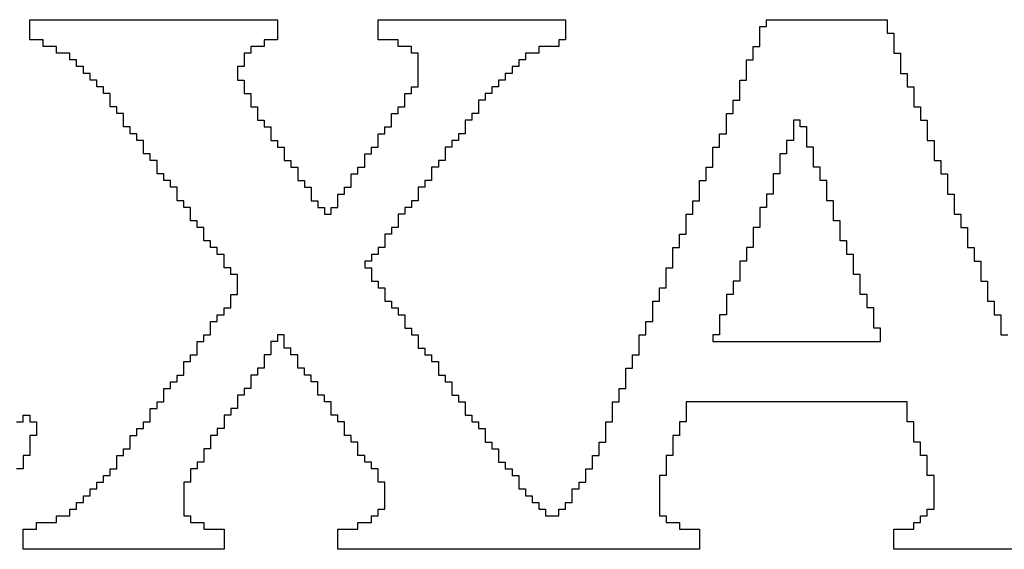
# Model space of a CAD drawing. Header units: inches. Extents: x -2.3 to 12.7, y -2.8 to 6.7.
# Tile 164 of 171: x 10.8177 to 10.9647, y -0.8869 to -0.8079. Entities that reach past the tile are written whole.
import ezdxf

# ---------------------------------------------------------------- set-up
doc = ezdxf.new("R2010")
doc.units = ezdxf.units.IN
doc.header["$MEASUREMENT"] = 0
doc.layers.add('M10 Fab Notes', color=56, linetype='Continuous')

msp = doc.modelspace()

# ---------------------------------------------------------------- linework, layer by layer
at = {"layer": 'M10 Fab Notes'}
for p, q in [((10.81924, -0.8089), (10.81924, -0.8079)), ((10.81924, -0.8079), (10.85624, -0.8079)), ((10.85624, -0.8079), (10.85624, -0.8089)), ((10.87124, -0.8089), (10.87124, -0.8079)), ((10.87124, -0.8079), (10.89924, -0.8079)), ((10.89924, -0.8079), (10.89924, -0.8089)), ((10.92924, -0.8089), (10.92924, -0.8079)), ((10.92924, -0.8079), (10.94724, -0.8079)), ((10.94724, -0.8079), (10.94724, -0.8089)), ((10.81924, -0.8099), (10.81924, -0.8089)), ((10.81924, -0.8109), (10.81924, -0.8099)), ((10.85624, -0.8089), (10.85624, -0.8099)), ((10.85624, -0.8099), (10.85624, -0.8109)), ((10.87124, -0.8099), (10.87124, -0.8089)), ((10.87124, -0.8109), (10.87124, -0.8099)), ((10.89924, -0.8089), (10.89924, -0.8099)), ((10.89924, -0.8099), (10.89924, -0.8109)), ((10.92824, -0.8099), (10.92824, -0.8089)), ((10.92824, -0.8089), (10.92924, -0.8089)), ((10.92824, -0.8109), (10.92824, -0.8099)), ((10.94724, -0.8089), (10.94724, -0.8099)), ((10.94724, -0.8099), (10.94824, -0.8099)), ((10.94824, -0.8099), (10.94824, -0.8109)), ((10.82124, -0.8109), (10.81924, -0.8109)), ((10.82124, -0.8119), (10.82124, -0.8109)), ((10.85624, -0.8109), (10.85424, -0.8109)), ((10.85424, -0.8109), (10.85424, -0.8119)), ((10.87424, -0.8109), (10.87124, -0.8109)), ((10.87424, -0.8119), (10.87424, -0.8109)), ((10.89924, -0.8109), (10.89824, -0.8109)), ((10.89824, -0.8109), (10.89824, -0.8119)), ((10.92824, -0.8119), (10.92824, -0.8109)), ((10.94824, -0.8109), (10.94824, -0.8119)), ((10.82324, -0.8119), (10.82124, -0.8119)), ((10.82324, -0.8129), (10.82324, -0.8119)), ((10.82524, -0.8129), (10.82324, -0.8129)), ((10.82524, -0.8139), (10.82524, -0.8129)), ((10.85224, -0.8129), (10.85124, -0.8129)), ((10.85124, -0.8129), (10.85124, -0.8139)), ((10.85424, -0.8119), (10.85224, -0.8119)), ((10.85224, -0.8119), (10.85224, -0.8129)), ((10.87624, -0.8119), (10.87424, -0.8119)), ((10.87624, -0.8129), (10.87624, -0.8119)), ((10.87724, -0.8129), (10.87624, -0.8129)), ((10.87724, -0.8139), (10.87724, -0.8129)), ((10.89524, -0.8129), (10.89324, -0.8129)), ((10.89324, -0.8129), (10.89324, -0.8139)), ((10.89824, -0.8119), (10.89524, -0.8119)), ((10.89524, -0.8119), (10.89524, -0.8129)), ((10.92724, -0.8129), (10.92724, -0.8119)), ((10.92724, -0.8119), (10.92824, -0.8119)), ((10.92724, -0.8139), (10.92724, -0.8129)), ((10.94824, -0.8119), (10.94824, -0.8129)), ((10.94824, -0.8129), (10.94924, -0.8129)), ((10.94924, -0.8129), (10.94924, -0.8139)), ((10.82624, -0.8139), (10.82524, -0.8139)), ((10.82624, -0.8149), (10.82624, -0.8139)), ((10.85124, -0.8139), (10.85124, -0.8149)), ((10.87724, -0.8149), (10.87724, -0.8139)), ((10.89324, -0.8139), (10.89224, -0.8139)), ((10.89224, -0.8139), (10.89224, -0.8149)), ((10.92624, -0.8149), (10.92624, -0.8139)), ((10.92624, -0.8139), (10.92724, -0.8139)), ((10.94924, -0.8139), (10.94924, -0.8149)), ((10.82724, -0.8149), (10.82624, -0.8149)), ((10.82724, -0.8159), (10.82724, -0.8149)), ((10.85124, -0.8149), (10.85024, -0.8149)), ((10.85024, -0.8149), (10.85024, -0.8159)), ((10.87724, -0.8159), (10.87724, -0.8149)), ((10.89224, -0.8149), (10.89124, -0.8149)), ((10.89124, -0.8149), (10.89124, -0.8159)), ((10.92624, -0.8159), (10.92624, -0.8149)), ((10.94924, -0.8149), (10.94924, -0.8159)), ((10.82824, -0.8159), (10.82724, -0.8159)), ((10.82824, -0.8169), (10.82824, -0.8159)), ((10.82924, -0.8169), (10.82824, -0.8169)), ((10.82924, -0.8179), (10.82924, -0.8169)), ((10.85024, -0.8159), (10.85024, -0.8169)), ((10.85024, -0.8169), (10.85124, -0.8169)), ((10.85124, -0.8169), (10.85124, -0.8179)), ((10.87724, -0.8169), (10.87724, -0.8159)), ((10.87724, -0.8179), (10.87724, -0.8169)), ((10.89024, -0.8169), (10.88924, -0.8169)), ((10.88924, -0.8169), (10.88924, -0.8179)), ((10.89124, -0.8159), (10.89024, -0.8159)), ((10.89024, -0.8159), (10.89024, -0.8169)), ((10.92524, -0.8179), (10.92524, -0.8169)), ((10.92524, -0.8169), (10.92624, -0.8169)), ((10.92624, -0.8169), (10.92624, -0.8159)), ((10.94924, -0.8159), (10.95024, -0.8159)), ((10.95024, -0.8159), (10.95024, -0.8169)), ((10.95024, -0.8169), (10.95024, -0.8179)), ((10.83024, -0.8179), (10.82924, -0.8179)), ((10.83024, -0.8189), (10.83024, -0.8179)), ((10.85124, -0.8179), (10.85124, -0.8189)), ((10.87624, -0.8189), (10.87624, -0.8179)), ((10.87624, -0.8179), (10.87724, -0.8179)), ((10.88924, -0.8179), (10.88824, -0.8179)), ((10.88824, -0.8179), (10.88824, -0.8189)), ((10.92524, -0.8189), (10.92524, -0.8179)), ((10.95024, -0.8179), (10.95124, -0.8179)), ((10.95124, -0.8179), (10.95124, -0.8189)), ((10.83124, -0.8189), (10.83024, -0.8189)), ((10.83124, -0.8199), (10.83124, -0.8189)), ((10.83124, -0.8209), (10.83124, -0.8199)), ((10.85124, -0.8189), (10.85224, -0.8189)), ((10.85224, -0.8189), (10.85224, -0.8199)), ((10.85224, -0.8199), (10.85224, -0.8209)), ((10.87524, -0.8199), (10.87524, -0.8189)), ((10.87524, -0.8189), (10.87624, -0.8189)), ((10.87524, -0.8209), (10.87524, -0.8199)), ((10.88724, -0.8199), (10.88624, -0.8199)), ((10.88624, -0.8199), (10.88624, -0.8209)), ((10.88824, -0.8189), (10.88724, -0.8189)), ((10.88724, -0.8189), (10.88724, -0.8199)), ((10.92424, -0.8209), (10.92424, -0.8199)), ((10.92424, -0.8199), (10.92524, -0.8199)), ((10.92524, -0.8199), (10.92524, -0.8189)), ((10.95124, -0.8189), (10.95124, -0.8199)), ((10.95124, -0.8199), (10.95124, -0.8209)), ((10.83224, -0.8209), (10.83124, -0.8209)), ((10.83224, -0.8219), (10.83224, -0.8209)), ((10.85224, -0.8209), (10.85324, -0.8209)), ((10.85324, -0.8209), (10.85324, -0.8219)), ((10.87424, -0.8219), (10.87424, -0.8209)), ((10.87424, -0.8209), (10.87524, -0.8209)), ((10.88624, -0.8209), (10.88624, -0.8219)), ((10.92424, -0.8219), (10.92424, -0.8209)), ((10.95124, -0.8209), (10.95224, -0.8209)), ((10.95224, -0.8209), (10.95224, -0.8219)), ((10.83324, -0.8219), (10.83224, -0.8219)), ((10.83324, -0.8229), (10.83324, -0.8219)), ((10.83324, -0.8239), (10.83324, -0.8229)), ((10.85324, -0.8219), (10.85324, -0.8229)), ((10.85324, -0.8229), (10.85424, -0.8229)), ((10.85424, -0.8229), (10.85424, -0.8239)), ((10.87324, -0.8229), (10.87324, -0.8219)), ((10.87324, -0.8219), (10.87424, -0.8219)), ((10.87324, -0.8239), (10.87324, -0.8229)), ((10.88524, -0.8229), (10.88424, -0.8229)), ((10.88424, -0.8229), (10.88424, -0.8239)), ((10.88624, -0.8219), (10.88524, -0.8219)), ((10.88524, -0.8219), (10.88524, -0.8229)), ((10.92324, -0.8229), (10.92324, -0.8219)), ((10.92324, -0.8219), (10.92424, -0.8219)), ((10.92324, -0.8239), (10.92324, -0.8229)), ((10.93424, -0.8229), (10.93324, -0.8229)), ((10.93324, -0.8229), (10.93324, -0.8239)), ((10.93424, -0.8239), (10.93424, -0.8229)), ((10.95224, -0.8219), (10.95224, -0.8229)), ((10.95224, -0.8229), (10.95324, -0.8229)), ((10.95324, -0.8229), (10.95324, -0.8239)), ((10.83424, -0.8239), (10.83324, -0.8239)), ((10.83424, -0.8249), (10.83424, -0.8239)), ((10.85424, -0.8239), (10.85524, -0.8239)), ((10.85524, -0.8239), (10.85524, -0.8249)), ((10.87224, -0.8249), (10.87224, -0.8239)), ((10.87224, -0.8239), (10.87324, -0.8239)), ((10.88424, -0.8239), (10.88424, -0.8249)), ((10.92324, -0.8249), (10.92324, -0.8239)), ((10.93324, -0.8239), (10.93324, -0.8249)), ((10.93524, -0.8239), (10.93424, -0.8239)), ((10.93524, -0.8249), (10.93524, -0.8239)), ((10.95324, -0.8239), (10.95324, -0.8249)), ((10.83524, -0.8249), (10.83424, -0.8249)), ((10.83524, -0.8259), (10.83524, -0.8249)), ((10.83624, -0.8259), (10.83524, -0.8259)), ((10.83624, -0.8269), (10.83624, -0.8259)), ((10.85524, -0.8249), (10.85524, -0.8259)), ((10.85524, -0.8259), (10.85624, -0.8259)), ((10.85624, -0.8259), (10.85624, -0.8269)), ((10.87124, -0.8259), (10.87124, -0.8249)), ((10.87124, -0.8249), (10.87224, -0.8249)), ((10.87124, -0.8269), (10.87124, -0.8259)), ((10.88324, -0.8259), (10.88224, -0.8259)), ((10.88224, -0.8259), (10.88224, -0.8269)), ((10.88424, -0.8249), (10.88324, -0.8249)), ((10.88324, -0.8249), (10.88324, -0.8259)), ((10.92224, -0.8259), (10.92224, -0.8249)), ((10.92224, -0.8249), (10.92324, -0.8249)), ((10.92224, -0.8269), (10.92224, -0.8259)), ((10.93324, -0.8259), (10.93224, -0.8259)), ((10.93224, -0.8259), (10.93224, -0.8269)), ((10.93324, -0.8249), (10.93324, -0.8259)), ((10.93524, -0.8259), (10.93524, -0.8249)), ((10.93524, -0.8269), (10.93524, -0.8259)), ((10.95324, -0.8249), (10.95324, -0.8259)), ((10.95324, -0.8259), (10.95424, -0.8259)), ((10.95424, -0.8259), (10.95424, -0.8269)), ((10.83624, -0.8279), (10.83624, -0.8269)), ((10.85624, -0.8269), (10.85724, -0.8269)), ((10.85724, -0.8269), (10.85724, -0.8279)), ((10.87024, -0.8279), (10.87024, -0.8269)), ((10.87024, -0.8269), (10.87124, -0.8269)), ((10.88224, -0.8269), (10.88124, -0.8269)), ((10.88124, -0.8269), (10.88124, -0.8279)), ((10.92124, -0.8279), (10.92124, -0.8269)), ((10.92124, -0.8269), (10.92224, -0.8269)), ((10.93224, -0.8269), (10.93224, -0.8279)), ((10.93624, -0.8269), (10.93524, -0.8269)), ((10.93624, -0.8279), (10.93624, -0.8269)), ((10.95424, -0.8269), (10.95424, -0.8279)), ((10.83724, -0.8279), (10.83624, -0.8279)), ((10.83724, -0.8289), (10.83724, -0.8279)), ((10.83824, -0.8289), (10.83724, -0.8289)), ((10.83824, -0.8299), (10.83824, -0.8289)), ((10.85724, -0.8279), (10.85724, -0.8289)), ((10.85724, -0.8289), (10.85824, -0.8289)), ((10.85824, -0.8289), (10.85824, -0.8299)), ((10.86924, -0.8289), (10.86924, -0.8279)), ((10.86924, -0.8279), (10.87024, -0.8279)), ((10.86924, -0.8299), (10.86924, -0.8289)), ((10.88124, -0.8289), (10.88024, -0.8289)), ((10.88024, -0.8289), (10.88024, -0.8299)), ((10.88124, -0.8279), (10.88124, -0.8289)), ((10.92124, -0.8289), (10.92124, -0.8279)), ((10.92124, -0.8299), (10.92124, -0.8289)), ((10.93224, -0.8279), (10.93124, -0.8279)), ((10.93124, -0.8279), (10.93124, -0.8289)), ((10.93124, -0.8289), (10.93124, -0.8299)), ((10.93624, -0.8289), (10.93624, -0.8279)), ((10.93624, -0.8299), (10.93624, -0.8289)), ((10.95424, -0.8279), (10.95424, -0.8289)), ((10.95424, -0.8289), (10.95524, -0.8289)), ((10.95524, -0.8289), (10.95524, -0.8299)), ((10.83824, -0.8309), (10.83824, -0.8299)), ((10.85824, -0.8299), (10.85924, -0.8299)), ((10.85924, -0.8299), (10.85924, -0.8309)), ((10.86824, -0.8309), (10.86824, -0.8299)), ((10.86824, -0.8299), (10.86924, -0.8299)), ((10.88024, -0.8299), (10.87924, -0.8299)), ((10.87924, -0.8299), (10.87924, -0.8309)), ((10.92024, -0.8309), (10.92024, -0.8299)), ((10.92024, -0.8299), (10.92124, -0.8299)), ((10.93124, -0.8299), (10.93124, -0.8309)), ((10.93724, -0.8299), (10.93624, -0.8299)), ((10.93724, -0.8309), (10.93724, -0.8299)), ((10.95524, -0.8299), (10.95524, -0.8309)), ((10.83924, -0.8309), (10.83824, -0.8309)), ((10.83924, -0.8319), (10.83924, -0.8309)), ((10.84024, -0.8319), (10.83924, -0.8319)), ((10.84024, -0.8329), (10.84024, -0.8319)), ((10.85924, -0.8309), (10.85924, -0.8319)), ((10.85924, -0.8319), (10.86024, -0.8319)), ((10.86024, -0.8319), (10.86024, -0.8329)), ((10.86724, -0.8319), (10.86724, -0.8309)), ((10.86724, -0.8309), (10.86824, -0.8309)), ((10.86724, -0.8329), (10.86724, -0.8319)), ((10.87924, -0.8319), (10.87824, -0.8319)), ((10.87824, -0.8319), (10.87824, -0.8329)), ((10.87924, -0.8309), (10.87924, -0.8319)), ((10.91924, -0.8329), (10.91924, -0.8319)), ((10.91924, -0.8319), (10.92024, -0.8319)), ((10.92024, -0.8319), (10.92024, -0.8309)), ((10.93124, -0.8309), (10.93024, -0.8309)), ((10.93024, -0.8309), (10.93024, -0.8319)), ((10.93024, -0.8319), (10.93024, -0.8329)), ((10.93724, -0.8319), (10.93724, -0.8309)), ((10.93824, -0.8319), (10.93724, -0.8319)), ((10.93824, -0.8329), (10.93824, -0.8319)), ((10.95524, -0.8309), (10.95624, -0.8309)), ((10.95624, -0.8309), (10.95624, -0.8319)), ((10.95624, -0.8319), (10.95624, -0.8329)), ((10.84124, -0.8329), (10.84024, -0.8329)), ((10.84124, -0.8339), (10.84124, -0.8329)), ((10.86024, -0.8329), (10.86124, -0.8329)), ((10.86124, -0.8329), (10.86124, -0.8339)), ((10.86624, -0.8339), (10.86624, -0.8329)), ((10.86624, -0.8329), (10.86724, -0.8329)), ((10.87824, -0.8329), (10.87724, -0.8329)), ((10.87724, -0.8329), (10.87724, -0.8339)), ((10.91924, -0.8339), (10.91924, -0.8329)), ((10.93024, -0.8329), (10.93024, -0.8339)), ((10.93824, -0.8339), (10.93824, -0.8329)), ((10.95624, -0.8329), (10.95624, -0.8339)), ((10.84124, -0.8349), (10.84124, -0.8339)), ((10.84224, -0.8349), (10.84124, -0.8349)), ((10.84224, -0.8359), (10.84224, -0.8349)), ((10.86124, -0.8339), (10.86124, -0.8349)), ((10.86124, -0.8349), (10.86224, -0.8349)), ((10.86224, -0.8349), (10.86224, -0.8359)), ((10.86524, -0.8349), (10.86524, -0.8339)), ((10.86524, -0.8339), (10.86624, -0.8339)), ((10.86524, -0.8359), (10.86524, -0.8349)), ((10.87724, -0.8349), (10.87624, -0.8349)), ((10.87624, -0.8349), (10.87624, -0.8359)), ((10.87724, -0.8339), (10.87724, -0.8349)), ((10.91824, -0.8359), (10.91824, -0.8349)), ((10.91824, -0.8349), (10.91924, -0.8349)), ((10.91924, -0.8349), (10.91924, -0.8339)), ((10.93024, -0.8339), (10.92924, -0.8339)), ((10.92924, -0.8339), (10.92924, -0.8349)), ((10.92924, -0.8349), (10.92924, -0.8359)), ((10.93824, -0.8349), (10.93824, -0.8339)), ((10.93924, -0.8349), (10.93824, -0.8349)), ((10.93924, -0.8359), (10.93924, -0.8349)), ((10.95624, -0.8339), (10.95724, -0.8339)), ((10.95724, -0.8339), (10.95724, -0.8349)), ((10.95724, -0.8349), (10.95724, -0.8359)), ((10.84324, -0.8359), (10.84224, -0.8359)), ((10.84324, -0.8369), (10.84324, -0.8359)), ((10.86224, -0.8359), (10.86324, -0.8359)), ((10.86324, -0.8359), (10.86324, -0.8369)), ((10.86424, -0.8369), (10.86424, -0.8359)), ((10.86424, -0.8359), (10.86524, -0.8359)), ((10.87624, -0.8359), (10.87524, -0.8359)), ((10.87524, -0.8359), (10.87524, -0.8369)), ((10.91824, -0.8369), (10.91824, -0.8359)), ((10.92924, -0.8359), (10.92824, -0.8359)), ((10.92824, -0.8359), (10.92824, -0.8369)), ((10.93924, -0.8369), (10.93924, -0.8359)), ((10.95724, -0.8359), (10.95724, -0.8369)), ((10.84324, -0.8379), (10.84324, -0.8369)), ((10.84424, -0.8379), (10.84324, -0.8379)), ((10.84424, -0.8389), (10.84424, -0.8379)), ((10.86324, -0.8369), (10.86424, -0.8369)), ((10.87524, -0.8369), (10.87424, -0.8369)), ((10.87424, -0.8369), (10.87424, -0.8379)), ((10.87424, -0.8379), (10.87424, -0.8389)), ((10.91724, -0.8379), (10.91724, -0.8369)), ((10.91724, -0.8369), (10.91824, -0.8369)), ((10.91724, -0.8389), (10.91724, -0.8379)), ((10.92824, -0.8369), (10.92824, -0.8379)), ((10.92824, -0.8379), (10.92824, -0.8389)), ((10.93924, -0.8379), (10.93924, -0.8369)), ((10.94024, -0.8379), (10.93924, -0.8379)), ((10.94024, -0.8389), (10.94024, -0.8379)), ((10.95724, -0.8369), (10.95824, -0.8369)), ((10.95824, -0.8369), (10.95824, -0.8379)), ((10.95824, -0.8379), (10.95824, -0.8389)), ((10.84524, -0.8389), (10.84424, -0.8389)), ((10.84524, -0.8399), (10.84524, -0.8389)), ((10.87424, -0.8389), (10.87324, -0.8389)), ((10.87324, -0.8389), (10.87324, -0.8399)), ((10.91724, -0.8399), (10.91724, -0.8389)), ((10.92824, -0.8389), (10.92724, -0.8389)), ((10.92724, -0.8389), (10.92724, -0.8399)), ((10.94024, -0.8399), (10.94024, -0.8389)), ((10.95824, -0.8389), (10.95924, -0.8389)), ((10.95924, -0.8389), (10.95924, -0.8399)), ((10.84524, -0.8409), (10.84524, -0.8399)), ((10.87324, -0.8399), (10.87224, -0.8399)), ((10.87224, -0.8399), (10.87224, -0.8409)), ((10.91624, -0.8409), (10.91624, -0.8399)), ((10.91624, -0.8399), (10.91724, -0.8399)), ((10.92724, -0.8399), (10.92724, -0.8409)), ((10.94024, -0.8409), (10.94024, -0.8399)), ((10.95924, -0.8399), (10.95924, -0.8409)), ((10.84624, -0.8409), (10.84524, -0.8409)), ((10.84624, -0.8419), (10.84624, -0.8409)), ((10.84724, -0.8419), (10.84624, -0.8419)), ((10.84724, -0.8429), (10.84724, -0.8419)), ((10.87224, -0.8419), (10.87124, -0.8419)), ((10.87124, -0.8419), (10.87124, -0.8429)), ((10.87224, -0.8409), (10.87224, -0.8419)), ((10.91524, -0.8429), (10.91524, -0.8419)), ((10.91524, -0.8419), (10.91624, -0.8419)), ((10.91624, -0.8419), (10.91624, -0.8409)), ((10.92724, -0.8419), (10.92624, -0.8419)), ((10.92624, -0.8419), (10.92624, -0.8429)), ((10.92724, -0.8409), (10.92724, -0.8419)), ((10.94124, -0.8409), (10.94024, -0.8409)), ((10.94124, -0.8419), (10.94124, -0.8409)), ((10.94124, -0.8429), (10.94124, -0.8419)), ((10.95924, -0.8409), (10.95924, -0.8419)), ((10.95924, -0.8419), (10.96024, -0.8419)), ((10.96024, -0.8419), (10.96024, -0.8429)), ((10.84824, -0.8429), (10.84724, -0.8429)), ((10.84824, -0.8439), (10.84824, -0.8429)), ((10.87124, -0.8429), (10.87024, -0.8429)), ((10.87024, -0.8429), (10.87024, -0.8439)), ((10.91524, -0.8439), (10.91524, -0.8429)), ((10.92624, -0.8429), (10.92624, -0.8439)), ((10.94224, -0.8429), (10.94124, -0.8429)), ((10.94224, -0.8439), (10.94224, -0.8429)), ((10.96024, -0.8429), (10.96024, -0.8439)), ((10.84824, -0.8449), (10.84824, -0.8439)), ((10.84924, -0.8449), (10.84824, -0.8449)), ((10.84924, -0.8459), (10.84924, -0.8449)), ((10.87024, -0.8439), (10.86924, -0.8439)), ((10.86924, -0.8439), (10.86924, -0.8449)), ((10.86924, -0.8449), (10.87024, -0.8449)), ((10.87024, -0.8449), (10.87024, -0.8459)), ((10.91424, -0.8459), (10.91424, -0.8449)), ((10.91424, -0.8449), (10.91524, -0.8449)), ((10.91524, -0.8449), (10.91524, -0.8439)), ((10.92624, -0.8439), (10.92524, -0.8439)), ((10.92524, -0.8439), (10.92524, -0.8449)), ((10.92524, -0.8449), (10.92524, -0.8459)), ((10.94224, -0.8449), (10.94224, -0.8439)), ((10.94224, -0.8459), (10.94224, -0.8449)), ((10.96024, -0.8439), (10.96124, -0.8439)), ((10.96124, -0.8439), (10.96124, -0.8449)), ((10.96124, -0.8449), (10.96124, -0.8459)), ((10.85024, -0.8459), (10.84924, -0.8459)), ((10.85024, -0.8469), (10.85024, -0.8459)), ((10.87024, -0.8459), (10.87024, -0.8469)), ((10.91424, -0.8469), (10.91424, -0.8459)), ((10.92524, -0.8459), (10.92524, -0.8469)), ((10.94324, -0.8459), (10.94224, -0.8459)), ((10.94324, -0.8469), (10.94324, -0.8459)), ((10.96124, -0.8459), (10.96124, -0.8469)), ((10.85024, -0.8479), (10.85024, -0.8469)), ((10.85024, -0.8489), (10.85024, -0.8479)), ((10.87024, -0.8469), (10.87124, -0.8469)), ((10.87124, -0.8469), (10.87124, -0.8479)), ((10.87124, -0.8479), (10.87224, -0.8479)), ((10.87224, -0.8479), (10.87224, -0.8489)), ((10.91324, -0.8489), (10.91324, -0.8479)), ((10.91324, -0.8479), (10.91424, -0.8479)), ((10.91424, -0.8479), (10.91424, -0.8469)), ((10.92524, -0.8469), (10.92424, -0.8469)), ((10.92424, -0.8469), (10.92424, -0.8479)), ((10.92424, -0.8479), (10.92424, -0.8489)), ((10.94324, -0.8479), (10.94324, -0.8469)), ((10.94324, -0.8489), (10.94324, -0.8479)), ((10.96124, -0.8469), (10.96224, -0.8469)), ((10.96224, -0.8469), (10.96224, -0.8479)), ((10.96224, -0.8479), (10.96224, -0.8489)), ((10.84924, -0.8499), (10.84924, -0.8489)), ((10.84924, -0.8489), (10.85024, -0.8489)), ((10.87224, -0.8489), (10.87224, -0.8499)), ((10.91324, -0.8499), (10.91324, -0.8489)), ((10.92424, -0.8489), (10.92324, -0.8489)), ((10.92324, -0.8489), (10.92324, -0.8499)), ((10.94424, -0.8489), (10.94324, -0.8489)), ((10.94424, -0.8499), (10.94424, -0.8489)), ((10.96224, -0.8489), (10.96224, -0.8499)), ((10.84824, -0.8519), (10.84824, -0.8509)), ((10.84824, -0.8509), (10.84924, -0.8509)), ((10.84924, -0.8509), (10.84924, -0.8499)), ((10.87224, -0.8499), (10.87324, -0.8499)), ((10.87324, -0.8499), (10.87324, -0.8509)), ((10.87324, -0.8509), (10.87424, -0.8509)), ((10.87424, -0.8509), (10.87424, -0.8519)), ((10.91224, -0.8509), (10.91224, -0.8499)), ((10.91224, -0.8499), (10.91324, -0.8499)), ((10.91224, -0.8519), (10.91224, -0.8509)), ((10.92324, -0.8499), (10.92324, -0.8509)), ((10.92324, -0.8509), (10.92324, -0.8519)), ((10.94424, -0.8509), (10.94424, -0.8499)), ((10.94524, -0.8509), (10.94424, -0.8509)), ((10.94524, -0.8519), (10.94524, -0.8509)), ((10.96224, -0.8499), (10.96324, -0.8499)), ((10.96324, -0.8499), (10.96324, -0.8509)), ((10.96324, -0.8509), (10.96324, -0.8519)), ((10.84724, -0.8529), (10.84724, -0.8519)), ((10.84724, -0.8519), (10.84824, -0.8519)), ((10.87424, -0.8519), (10.87524, -0.8519)), ((10.87524, -0.8519), (10.87524, -0.8529)), ((10.91224, -0.8529), (10.91224, -0.8519)), ((10.92324, -0.8519), (10.92224, -0.8519)), ((10.92224, -0.8519), (10.92224, -0.8529)), ((10.94524, -0.8529), (10.94524, -0.8519)), ((10.96324, -0.8519), (10.96424, -0.8519)), ((10.96424, -0.8519), (10.96424, -0.8529)), ((10.84624, -0.8539), (10.84624, -0.8529)), ((10.84624, -0.8529), (10.84724, -0.8529)), ((10.84624, -0.8549), (10.84624, -0.8539)), ((10.87524, -0.8529), (10.87524, -0.8539)), ((10.87524, -0.8539), (10.87624, -0.8539)), ((10.87624, -0.8539), (10.87624, -0.8549)), ((10.91124, -0.8539), (10.91124, -0.8529)), ((10.91124, -0.8529), (10.91224, -0.8529)), ((10.91124, -0.8549), (10.91124, -0.8539)), ((10.92224, -0.8529), (10.92224, -0.8539)), ((10.92224, -0.8539), (10.92224, -0.8549)), ((10.94524, -0.8539), (10.94524, -0.8529)), ((10.94624, -0.8539), (10.94524, -0.8539)), ((10.94624, -0.8549), (10.94624, -0.8539)), ((10.96424, -0.8529), (10.96424, -0.8539)), ((10.96424, -0.8539), (10.96424, -0.8549)), ((10.84524, -0.8559), (10.84524, -0.8549)), ((10.84524, -0.8549), (10.84624, -0.8549)), ((10.85724, -0.8549), (10.85624, -0.8549)), ((10.85624, -0.8549), (10.85624, -0.8559)), ((10.85724, -0.8559), (10.85724, -0.8549)), ((10.87624, -0.8549), (10.87724, -0.8549)), ((10.87724, -0.8549), (10.87724, -0.8559)), ((10.91024, -0.8559), (10.91024, -0.8549)), ((10.91024, -0.8549), (10.91124, -0.8549)), ((10.92224, -0.8549), (10.92124, -0.8549)), ((10.92124, -0.8549), (10.92124, -0.8559)), ((10.94624, -0.8559), (10.94624, -0.8549)), ((10.96424, -0.8549), (10.96524, -0.8549)), ((10.84424, -0.8569), (10.84424, -0.8559)), ((10.84424, -0.8559), (10.84524, -0.8559)), ((10.84424, -0.8579), (10.84424, -0.8569)), ((10.85624, -0.8559), (10.85524, -0.8559)), ((10.85524, -0.8559), (10.85524, -0.8569)), ((10.85524, -0.8569), (10.85524, -0.8579)), ((10.85724, -0.8569), (10.85724, -0.8559)), ((10.85824, -0.8569), (10.85724, -0.8569)), ((10.85824, -0.8579), (10.85824, -0.8569)), ((10.87724, -0.8559), (10.87724, -0.8569)), ((10.87724, -0.8569), (10.87824, -0.8569)), ((10.87824, -0.8569), (10.87824, -0.8579)), ((10.91024, -0.8569), (10.91024, -0.8559)), ((10.91024, -0.8579), (10.91024, -0.8569)), ((10.92124, -0.8559), (10.94624, -0.8559)), ((10.84324, -0.8589), (10.84324, -0.8579)), ((10.84324, -0.8579), (10.84424, -0.8579)), ((10.85524, -0.8579), (10.85424, -0.8579)), ((10.85424, -0.8579), (10.85424, -0.8589)), ((10.85924, -0.8579), (10.85824, -0.8579)), ((10.85924, -0.8589), (10.85924, -0.8579)), ((10.87824, -0.8579), (10.87924, -0.8579)), ((10.87924, -0.8579), (10.87924, -0.8589)), ((10.90924, -0.8589), (10.90924, -0.8579)), ((10.90924, -0.8579), (10.91024, -0.8579)), ((10.84224, -0.8599), (10.84224, -0.8589)), ((10.84224, -0.8589), (10.84324, -0.8589)), ((10.84224, -0.8609), (10.84224, -0.8599)), ((10.85424, -0.8599), (10.85324, -0.8599)), ((10.85324, -0.8599), (10.85324, -0.8609)), ((10.85424, -0.8589), (10.85424, -0.8599)), ((10.85924, -0.8599), (10.85924, -0.8589)), ((10.86024, -0.8599), (10.85924, -0.8599)), ((10.86024, -0.8609), (10.86024, -0.8599)), ((10.87924, -0.8589), (10.88024, -0.8589)), ((10.88024, -0.8589), (10.88024, -0.8599)), ((10.88024, -0.8599), (10.88024, -0.8609)), ((10.90824, -0.8609), (10.90824, -0.8599)), ((10.90824, -0.8599), (10.90924, -0.8599)), ((10.90924, -0.8599), (10.90924, -0.8589)), ((10.84124, -0.8619), (10.84124, -0.8609)), ((10.84124, -0.8609), (10.84224, -0.8609)), ((10.85324, -0.8609), (10.85224, -0.8609)), ((10.85224, -0.8609), (10.85224, -0.8619)), ((10.86124, -0.8609), (10.86024, -0.8609)), ((10.86124, -0.8619), (10.86124, -0.8609)), ((10.88024, -0.8609), (10.88124, -0.8609)), ((10.88124, -0.8609), (10.88124, -0.8619)), ((10.90824, -0.8619), (10.90824, -0.8609)), ((10.84024, -0.8629), (10.84024, -0.8619)), ((10.84024, -0.8619), (10.84124, -0.8619)), ((10.85224, -0.8619), (10.85224, -0.8629)), ((10.86224, -0.8619), (10.86124, -0.8619)), ((10.86224, -0.8629), (10.86224, -0.8619)), ((10.88124, -0.8619), (10.88224, -0.8619)), ((10.88224, -0.8619), (10.88224, -0.8629)), ((10.90824, -0.8629), (10.90824, -0.8619)), ((10.83924, -0.8639), (10.83924, -0.8629)), ((10.83924, -0.8629), (10.84024, -0.8629)), ((10.83924, -0.8649), (10.83924, -0.8639)), ((10.85124, -0.8639), (10.85024, -0.8639)), ((10.85024, -0.8639), (10.85024, -0.8649)), ((10.85224, -0.8629), (10.85124, -0.8629)), ((10.85124, -0.8629), (10.85124, -0.8639)), ((10.86224, -0.8639), (10.86224, -0.8629)), ((10.86324, -0.8639), (10.86224, -0.8639)), ((10.86324, -0.8649), (10.86324, -0.8639)), ((10.88224, -0.8629), (10.88224, -0.8639)), ((10.88224, -0.8639), (10.88324, -0.8639)), ((10.88324, -0.8639), (10.88324, -0.8649)), ((10.90724, -0.8639), (10.90724, -0.8629)), ((10.90724, -0.8629), (10.90824, -0.8629)), ((10.90724, -0.8649), (10.90724, -0.8639)), ((10.83824, -0.8659), (10.83824, -0.8649)), ((10.83824, -0.8649), (10.83924, -0.8649)), ((10.85024, -0.8649), (10.85024, -0.8659)), ((10.86424, -0.8649), (10.86324, -0.8649)), ((10.86424, -0.8659), (10.86424, -0.8649)), ((10.88324, -0.8649), (10.88424, -0.8649)), ((10.88424, -0.8649), (10.88424, -0.8659)), ((10.90624, -0.8659), (10.90624, -0.8649)), ((10.90624, -0.8649), (10.90724, -0.8649)), ((10.95024, -0.8649), (10.91724, -0.8649)), ((10.91724, -0.8649), (10.91724, -0.8659)), ((10.95024, -0.8659), (10.95024, -0.8649)), ((10.81824, -0.8679), (10.81824, -0.8669)), ((10.81824, -0.8669), (10.81924, -0.8669)), ((10.81924, -0.8669), (10.81924, -0.8679)), ((10.83724, -0.8669), (10.83724, -0.8659)), ((10.83724, -0.8659), (10.83824, -0.8659)), ((10.83724, -0.8679), (10.83724, -0.8669)), ((10.84924, -0.8669), (10.84824, -0.8669)), ((10.84824, -0.8669), (10.84824, -0.8679)), ((10.85024, -0.8659), (10.84924, -0.8659)), ((10.84924, -0.8659), (10.84924, -0.8669)), ((10.86424, -0.8669), (10.86424, -0.8659)), ((10.86524, -0.8669), (10.86424, -0.8669)), ((10.86524, -0.8679), (10.86524, -0.8669)), ((10.88424, -0.8659), (10.88424, -0.8669)), ((10.88424, -0.8669), (10.88524, -0.8669)), ((10.88524, -0.8669), (10.88524, -0.8679)), ((10.90624, -0.8669), (10.90624, -0.8659)), ((10.90624, -0.8679), (10.90624, -0.8669)), ((10.91724, -0.8659), (10.91724, -0.8669)), ((10.91724, -0.8669), (10.91724, -0.8679)), ((10.95024, -0.8669), (10.95024, -0.8659)), ((10.95024, -0.8679), (10.95024, -0.8669)), ((10.81724, -0.8679), (10.81824, -0.8679)), ((10.81924, -0.8679), (10.82024, -0.8679)), ((10.82024, -0.8679), (10.82024, -0.8689)), ((10.83624, -0.8689), (10.83624, -0.8679)), ((10.83624, -0.8679), (10.83724, -0.8679)), ((10.84824, -0.8679), (10.84824, -0.8689)), ((10.86624, -0.8679), (10.86524, -0.8679)), ((10.86624, -0.8689), (10.86624, -0.8679)), ((10.88524, -0.8679), (10.88624, -0.8679)), ((10.88624, -0.8679), (10.88624, -0.8689)), ((10.90524, -0.8689), (10.90524, -0.8679)), ((10.90524, -0.8679), (10.90624, -0.8679)), ((10.91724, -0.8679), (10.91624, -0.8679)), ((10.91624, -0.8679), (10.91624, -0.8689)), ((10.95124, -0.8679), (10.95024, -0.8679)), ((10.95124, -0.8689), (10.95124, -0.8679)), ((10.82024, -0.8699), (10.81924, -0.8699)), ((10.81924, -0.8699), (10.81924, -0.8709)), ((10.82024, -0.8689), (10.82024, -0.8699)), ((10.83424, -0.8709), (10.83424, -0.8699)), ((10.83424, -0.8699), (10.83524, -0.8699)), ((10.83524, -0.8699), (10.83524, -0.8689)), ((10.83524, -0.8689), (10.83624, -0.8689)), ((10.84724, -0.8699), (10.84624, -0.8699)), ((10.84624, -0.8699), (10.84624, -0.8709)), ((10.84824, -0.8689), (10.84724, -0.8689)), ((10.84724, -0.8689), (10.84724, -0.8699)), ((10.86624, -0.8699), (10.86624, -0.8689)), ((10.86724, -0.8699), (10.86624, -0.8699)), ((10.86724, -0.8709), (10.86724, -0.8699)), ((10.88624, -0.8689), (10.88724, -0.8689)), ((10.88724, -0.8689), (10.88724, -0.8699)), ((10.88724, -0.8699), (10.88724, -0.8709)), ((10.90524, -0.8699), (10.90524, -0.8689)), ((10.90524, -0.8709), (10.90524, -0.8699)), ((10.91624, -0.8699), (10.91524, -0.8699)), ((10.91524, -0.8699), (10.91524, -0.8709)), ((10.91624, -0.8689), (10.91624, -0.8699)), ((10.95124, -0.8699), (10.95124, -0.8689)), ((10.95124, -0.8709), (10.95124, -0.8699)), ((10.81924, -0.8709), (10.81924, -0.8719)), ((10.83424, -0.8719), (10.83424, -0.8709)), ((10.84624, -0.8709), (10.84624, -0.8719)), ((10.86824, -0.8709), (10.86724, -0.8709)), ((10.86824, -0.8719), (10.86824, -0.8709)), ((10.88724, -0.8709), (10.88824, -0.8709)), ((10.88824, -0.8709), (10.88824, -0.8719)), ((10.90424, -0.8719), (10.90424, -0.8709)), ((10.90424, -0.8709), (10.90524, -0.8709)), ((10.91524, -0.8709), (10.91524, -0.8719)), ((10.95224, -0.8709), (10.95124, -0.8709)), ((10.95224, -0.8719), (10.95224, -0.8709)), ((10.81924, -0.8729), (10.81824, -0.8729)), ((10.81824, -0.8729), (10.81824, -0.8739)), ((10.81924, -0.8719), (10.81924, -0.8729)), ((10.83224, -0.8739), (10.83224, -0.8729)), ((10.83224, -0.8729), (10.83324, -0.8729)), ((10.83324, -0.8729), (10.83324, -0.8719)), ((10.83324, -0.8719), (10.83424, -0.8719)), ((10.84624, -0.8719), (10.84524, -0.8719)), ((10.84524, -0.8719), (10.84524, -0.8729)), ((10.84524, -0.8729), (10.84524, -0.8739)), ((10.86824, -0.8729), (10.86824, -0.8719)), ((10.86924, -0.8729), (10.86824, -0.8729)), ((10.86924, -0.8739), (10.86924, -0.8729)), ((10.88824, -0.8719), (10.88924, -0.8719)), ((10.88924, -0.8719), (10.88924, -0.8729)), ((10.88924, -0.8729), (10.88924, -0.8739)), ((10.90324, -0.8739), (10.90324, -0.8729)), ((10.90324, -0.8729), (10.90424, -0.8729)), ((10.90424, -0.8729), (10.90424, -0.8719)), ((10.91524, -0.8729), (10.91424, -0.8729)), ((10.91424, -0.8729), (10.91424, -0.8739)), ((10.91524, -0.8719), (10.91524, -0.8729)), ((10.95224, -0.8729), (10.95224, -0.8719)), ((10.95324, -0.8729), (10.95224, -0.8729)), ((10.95324, -0.8739), (10.95324, -0.8729)), ((10.81824, -0.8739), (10.81824, -0.8749)), ((10.83224, -0.8749), (10.83224, -0.8739)), ((10.84524, -0.8739), (10.84424, -0.8739)), ((10.84424, -0.8739), (10.84424, -0.8749)), ((10.87024, -0.8739), (10.86924, -0.8739)), ((10.87024, -0.8749), (10.87024, -0.8739)), ((10.88924, -0.8739), (10.89024, -0.8739)), ((10.89024, -0.8739), (10.89024, -0.8749)), ((10.90324, -0.8749), (10.90324, -0.8739)), ((10.91424, -0.8739), (10.91424, -0.8749)), ((10.95324, -0.8749), (10.95324, -0.8739)), ((10.81824, -0.8749), (10.81724, -0.8749)), ((10.83024, -0.8769), (10.83024, -0.8759)), ((10.83024, -0.8759), (10.83124, -0.8759)), ((10.83124, -0.8759), (10.83124, -0.8749)), ((10.83124, -0.8749), (10.83224, -0.8749)), ((10.84424, -0.8749), (10.84324, -0.8749)), ((10.84324, -0.8749), (10.84324, -0.8759)), ((10.84324, -0.8759), (10.84324, -0.8769)), ((10.87124, -0.8749), (10.87024, -0.8749)), ((10.87124, -0.8759), (10.87124, -0.8749)), ((10.87124, -0.8769), (10.87124, -0.8759)), ((10.89024, -0.8749), (10.89124, -0.8749)), ((10.89124, -0.8749), (10.89124, -0.8759)), ((10.89124, -0.8759), (10.89224, -0.8759)), ((10.89224, -0.8759), (10.89224, -0.8769)), ((10.90224, -0.8759), (10.90224, -0.8749)), ((10.90224, -0.8749), (10.90324, -0.8749)), ((10.90224, -0.8769), (10.90224, -0.8759)), ((10.91424, -0.8759), (10.91324, -0.8759)), ((10.91324, -0.8759), (10.91324, -0.8769)), ((10.91424, -0.8749), (10.91424, -0.8759)), ((10.95324, -0.8759), (10.95324, -0.8749)), ((10.95424, -0.8759), (10.95324, -0.8759)), ((10.95424, -0.8769), (10.95424, -0.8759)), ((10.82924, -0.8779), (10.82924, -0.8769)), ((10.82924, -0.8769), (10.83024, -0.8769)), ((10.84324, -0.8769), (10.84224, -0.8769)), ((10.84224, -0.8769), (10.84224, -0.8779)), ((10.87224, -0.8769), (10.87124, -0.8769)), ((10.87224, -0.8779), (10.87224, -0.8769)), ((10.89224, -0.8769), (10.89224, -0.8779)), ((10.90124, -0.8779), (10.90124, -0.8769)), ((10.90124, -0.8769), (10.90224, -0.8769)), ((10.91324, -0.8769), (10.91324, -0.8779)), ((10.95424, -0.8779), (10.95424, -0.8769)), ((10.82724, -0.8799), (10.82724, -0.8789)), ((10.82724, -0.8789), (10.82824, -0.8789)), ((10.82824, -0.8789), (10.82824, -0.8779)), ((10.82824, -0.8779), (10.82924, -0.8779)), ((10.84224, -0.8779), (10.84224, -0.8789)), ((10.84224, -0.8789), (10.84224, -0.8799)), ((10.87224, -0.8789), (10.87224, -0.8779)), ((10.87224, -0.8799), (10.87224, -0.8789)), ((10.89224, -0.8779), (10.89324, -0.8779)), ((10.89324, -0.8779), (10.89324, -0.8789)), ((10.89324, -0.8789), (10.89424, -0.8789)), ((10.89424, -0.8789), (10.89424, -0.8799)), ((10.90024, -0.8789), (10.90024, -0.8779)), ((10.90024, -0.8779), (10.90124, -0.8779)), ((10.90024, -0.8799), (10.90024, -0.8789)), ((10.91324, -0.8779), (10.91324, -0.8789)), ((10.91324, -0.8789), (10.91324, -0.8799)), ((10.95424, -0.8789), (10.95424, -0.8779)), ((10.95424, -0.8799), (10.95424, -0.8789)), ((10.82624, -0.8809), (10.82624, -0.8799)), ((10.82624, -0.8799), (10.82724, -0.8799)), ((10.84224, -0.8799), (10.84224, -0.8809)), ((10.87224, -0.8809), (10.87224, -0.8799)), ((10.89424, -0.8799), (10.89524, -0.8799)), ((10.89524, -0.8799), (10.89524, -0.8809)), ((10.89924, -0.8809), (10.89924, -0.8799)), ((10.89924, -0.8799), (10.90024, -0.8799)), ((10.91324, -0.8799), (10.91324, -0.8809)), ((10.95424, -0.8809), (10.95424, -0.8799)), ((10.82324, -0.8829), (10.82324, -0.8819)), ((10.82324, -0.8819), (10.82524, -0.8819)), ((10.82524, -0.8819), (10.82524, -0.8809)), ((10.82524, -0.8809), (10.82624, -0.8809)), ((10.84224, -0.8809), (10.84224, -0.8819)), ((10.84224, -0.8819), (10.84324, -0.8819)), ((10.84324, -0.8819), (10.84324, -0.8829)), ((10.87024, -0.8829), (10.87024, -0.8819)), ((10.87024, -0.8819), (10.87124, -0.8819)), ((10.87124, -0.8819), (10.87124, -0.8809)), ((10.87124, -0.8809), (10.87224, -0.8809)), ((10.89524, -0.8809), (10.89624, -0.8809)), ((10.89624, -0.8809), (10.89624, -0.8819)), ((10.89624, -0.8819), (10.89824, -0.8819)), ((10.89824, -0.8819), (10.89824, -0.8809)), ((10.89824, -0.8809), (10.89924, -0.8809)), ((10.91324, -0.8809), (10.91324, -0.8819)), ((10.91324, -0.8819), (10.91424, -0.8819)), ((10.91424, -0.8819), (10.91424, -0.8829)), ((10.95224, -0.8829), (10.95224, -0.8819)), ((10.95224, -0.8819), (10.95324, -0.8819)), ((10.95324, -0.8819), (10.95324, -0.8809)), ((10.95324, -0.8809), (10.95424, -0.8809)), ((10.82024, -0.8839), (10.82024, -0.8829)), ((10.82024, -0.8829), (10.82324, -0.8829)), ((10.84324, -0.8829), (10.84524, -0.8829)), ((10.84524, -0.8829), (10.84524, -0.8839)), ((10.86824, -0.8839), (10.86824, -0.8829)), ((10.86824, -0.8829), (10.87024, -0.8829)), ((10.91424, -0.8829), (10.91624, -0.8829)), ((10.91624, -0.8829), (10.91624, -0.8839)), ((10.95124, -0.8839), (10.95124, -0.8829)), ((10.95124, -0.8829), (10.95224, -0.8829)), ((10.81824, -0.8849), (10.81824, -0.8839)), ((10.81824, -0.8839), (10.82024, -0.8839)), ((10.81824, -0.8859), (10.81824, -0.8849)), ((10.84524, -0.8839), (10.84824, -0.8839)), ((10.84824, -0.8839), (10.84824, -0.8849)), ((10.84824, -0.8849), (10.84824, -0.8859)), ((10.86524, -0.8849), (10.86524, -0.8839)), ((10.86524, -0.8839), (10.86824, -0.8839)), ((10.86524, -0.8859), (10.86524, -0.8849)), ((10.91624, -0.8839), (10.91924, -0.8839)), ((10.91924, -0.8839), (10.91924, -0.8849)), ((10.91924, -0.8849), (10.91924, -0.8859)), ((10.94824, -0.8849), (10.94824, -0.8839)), ((10.94824, -0.8839), (10.95124, -0.8839)), ((10.94824, -0.8859), (10.94824, -0.8849)), ((10.81824, -0.8869), (10.81824, -0.8859)), ((10.84824, -0.8859), (10.84824, -0.8869)), ((10.86524, -0.8869), (10.86524, -0.8859)), ((10.91924, -0.8859), (10.91924, -0.8869)), ((10.94824, -0.8869), (10.94824, -0.8859)), ((10.84824, -0.8869), (10.81824, -0.8869)), ((10.91924, -0.8869), (10.86524, -0.8869)), ((10.98124, -0.8869), (10.94824, -0.8869))]:
    msp.add_line(p, q, dxfattribs=at)

doc.saveas('drawing.dxf')
